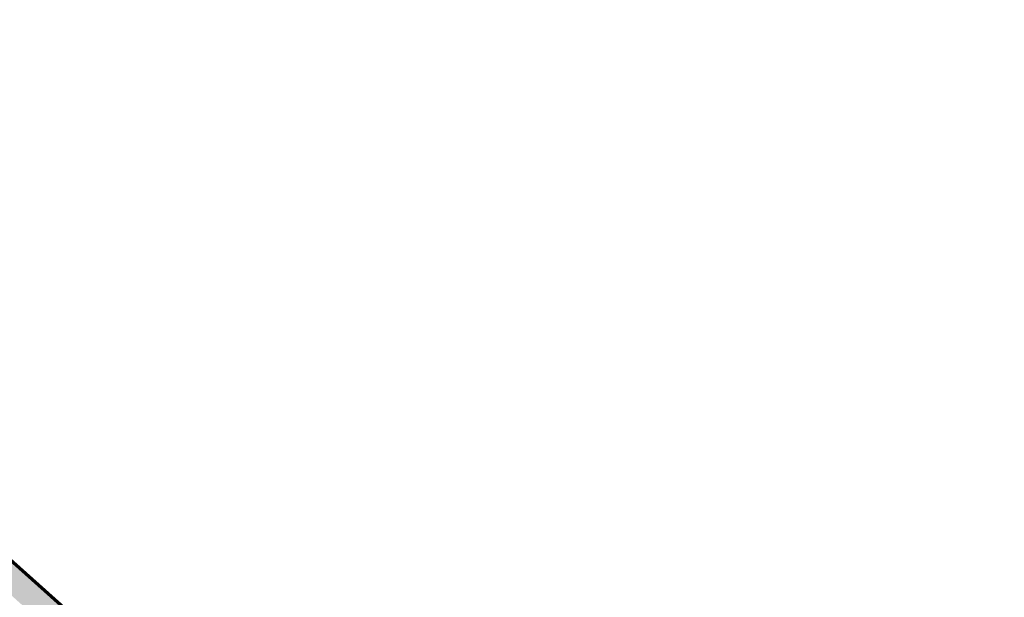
# Model space of a CAD drawing. Extents: x 101660 to 104160, y 476491 to 478824.
# Tile 15 of 15: x 102620 to 104160, y 477921 to 478824. Entities that reach past the tile are written whole.
import ezdxf

# ---------------------------------------------------------------- set-up
doc = ezdxf.new("R2010")
doc.units = 0
doc.header["$LTSCALE"] = 0.5
doc.layers.add('B-WE-OG-INFO_EIS VOORZORGSMAATREGEL-GV', color=7, linetype='Continuous', lineweight=70, true_color=0xfa194b)
doc.layers.add('B-WE-OG-INFO_EIS VOORZORGSMAATREGEL-V', color=7, linetype='Continuous', lineweight=18, true_color=0xfa194b, transparency=0.8)

msp = doc.modelspace()

# ---------------------------------------------------------------- hatches: boundary and pattern name
at = {"layer": 'B-WE-OG-INFO_EIS VOORZORGSMAATREGEL-V'}
msp.add_hatch(color=256, dxfattribs=at).paths.add_polyline_path([(104160.5, 477619), (104160.5, 477679), (103815, 477292.7), (103629.8, 477082.1), (103622.7, 477087.9), (103612.9, 477091.8), (103585.5, 477115.2), (102908.9, 477724.3), (102901.1, 477729.5), (102886.5, 477736), (102868.9, 477740.7), (102798.2, 477806.2), (102271.1, 478277.6), (102241.4, 478301.7), (102133, 478398.2), (102103.4, 478427.7), (101901.1, 478609.4), (101660.5, 478824.1), (101660.5, 478770.5), (101874.4, 478579.6), (102076, 478398.6), (102106.4, 478368.4), (102215.1, 478271.6), (102244.5, 478247.7), (102771.5, 477776.4), (102843.9, 477709.4), (102854, 477703.5), (102879.4, 477695.7), (102888.4, 477689.1), (102983, 477602.7), (103183.4, 477424.6), (103359.7, 477264.2), (103589.9, 477058.8), (103585.6, 477047.4), (103586.5, 477034.2), (103438.6, 476869.4), (103379.9, 476806.4), (103182.6, 476583.9), (103098.3, 476491.1), (103154.7, 476491.1), (103190.3, 476530.6), (103204.2, 476544.3), (103412.2, 476779.7), (103470.7, 476842), (103576, 476961.3), (103620.6, 477009.5), (103628, 477022.4), (103628.4, 477036.5), (103637.3, 477037.7), (103644.6, 477040.6), (103653.7, 477048.3), (103844.8, 477266.1)])

# ---------------------------------------------------------------- linework, layer by layer
at = {"layer": 'B-WE-OG-INFO_EIS VOORZORGSMAATREGEL-GV', "flags": 128}
msp.add_lwpolyline([(102798.2, 477806.2), (102271.1, 478277.6)], dxfattribs=at)

doc.saveas('drawing.dxf')
